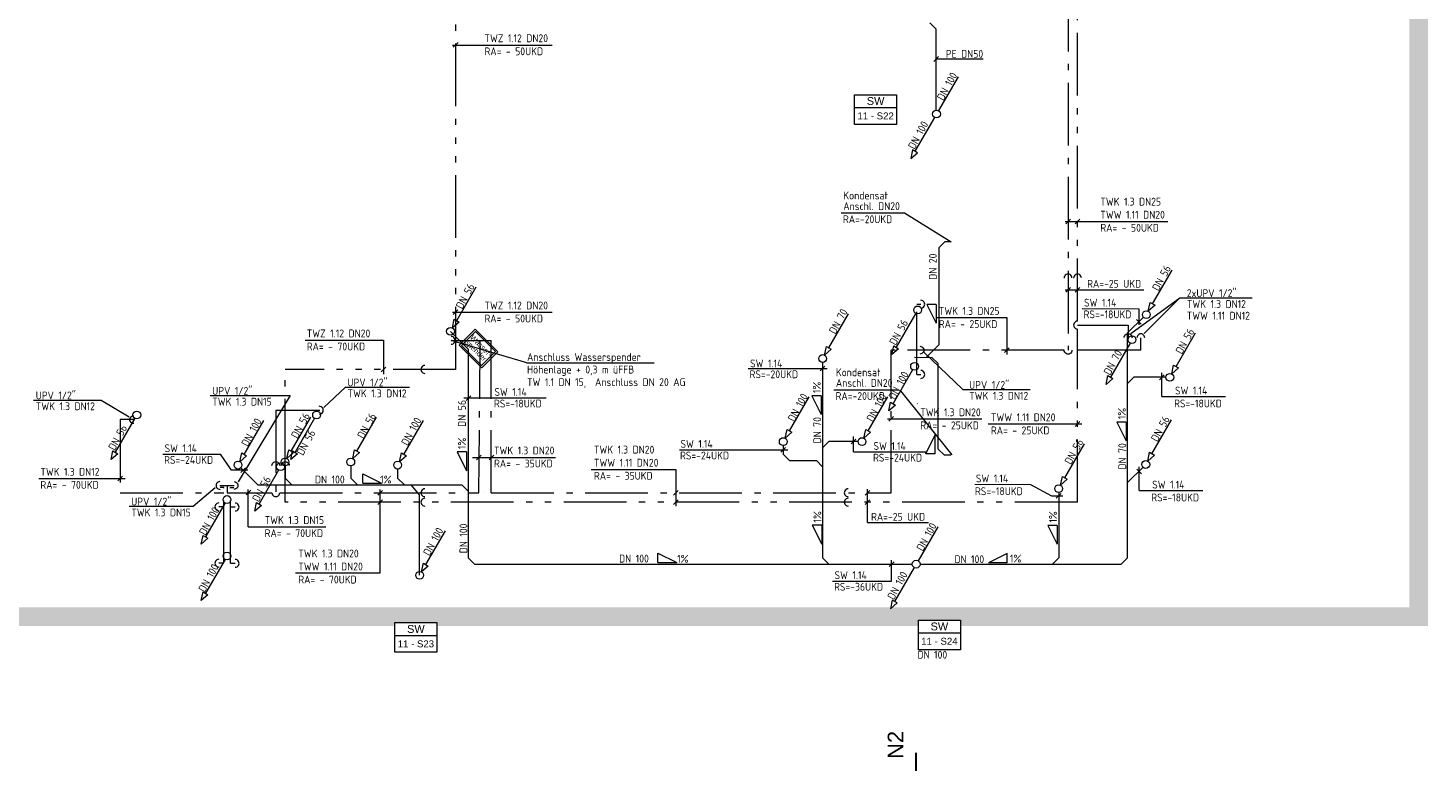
# Model space of a CAD drawing. Header units: metres. Extents: x -5 to 278, y -19 to 180.
# Tile 56 of 59: x 203 to 226, y 123 to 135. Entities that reach past the tile are written whole.
import ezdxf
from ezdxf.enums import TextEntityAlignment as Align

# ---------------------------------------------------------------- set-up
doc = ezdxf.new("R2010")
doc.units = ezdxf.units.M
doc.header["$LTSCALE"] = 0.1
for name, pattern in [('_PGMM_Ge_2Pkt', [16, 10, -2, 0, -2, 0, -2]), ('_PGMM_Ge_3Pkt', [18, 10, -2, 0, -2, 0, -2, 0, -2]), ('_PGMM_Ge_Pkt', [14, 10, -2, 0, -2])]:
    doc.linetypes.add(name, pattern=pattern)
doc.layers.get('0').update_dxf_attribs({"linetype": 'CONTINUOUS', "lineweight": 20})
for name, color, linetype, lineweight in [('A_TWW Bereiter_4', 34, 'CONTINUOUS', 20), ('S_Kaltwasser', 90, '_PGMM_Ge_Pkt', 20), ('S_Kondensat', 23, 'CONTINUOUS', 20), ('S_Kondensat TXT', 23, 'CONTINUOUS', 20), ('S_Schmutzwasser', 34, 'CONTINUOUS', 20), ('S_Schmutzwasser TXT', 34, 'CONTINUOUS', 20), ('S_TXT Strang SW', 30, 'CONTINUOUS', 20), ('S_TXT_W+K+Z', 125, 'CONTINUOUS', 20), ('S_Warmwasser', 10, '_PGMM_Ge_2Pkt', 20), ('S_Wasserspender', 210, 'CONTINUOUS', 20), ('S_Zirkulation', 21, '_PGMM_Ge_3Pkt', 20)]:
    doc.layers.add(name, color=color, linetype=linetype, lineweight=lineweight)
doc.layers.add('EINFÜGEPUNKT', color=190, linetype='CONTINUOUS', lineweight=20, plot=False)
doc.styles.add('ACS_ISOCT', font='ISOCT')
doc.styles.add('Arial', font='arial.ttf')
doc.styles.get("Standard").update_dxf_attribs({"font": 'isocp.shx', "height": 0.001})
doc.styles.add('Style-Arial', font='arial.ttf')

# ---------------------------------------------------------------- blocks, each defined once
blk = doc.blocks.new('Einfügepunkt Achse_2')
at = {"color": 0, "linetype": 'ByBlock', "lineweight": 30}
for p, q in [((0, -1.373), (0, 4.808)), ((-3.351, 0), (5.335, 0))]:
    blk.add_line(p, q, dxfattribs=at)
at = {"color": 0, "linetype": 'ByBlock', "style": 'Style-Arial'}
blk.add_text('N2', height=0.25, rotation=90, dxfattribs=at).set_placement((-0.204, 4.713))
blk.add_text('R', height=0.25, dxfattribs=at).set_placement((5.386, 0.102))
blk = doc.blocks.new('Wasserspender')
at = {"color": 0, "linetype": 'ByBlock'}
for points in [[(0, -0.36), (0.515, -0.36), (0.515, 0), (0, 0)], [(0.031, -0.022), (0.484, -0.022), (0.484, -0.338), (0.031, -0.338)]]:
    blk.add_lwpolyline(points, close=True, dxfattribs=at)
at = {"color": 0, "linetype": 'ByBlock', "insert": (0.038, -0.077), "char_height": 0.085, "attachment_point": 1, "rotation": 360, "line_spacing_factor": 0.78, "style": 'Arial'}
blk.add_mtext('Wasser-\\Pspender', dxfattribs=at)
blk = doc.blocks.new('*U26')
at = {"color": 0, "linetype": 'ByBlock'}
blk.add_wipeout([(0, 0), (0.671, 0), (0.671, -0.473), (0, -0.473)], dxfattribs=at)
blk.add_lwpolyline([(0, 0), (0.671, 0), (0.671, -0.473), (0, -0.473)], close=True, dxfattribs=at)
blk.add_lwpolyline([(0, -0.203), (0.671, -0.203)], dxfattribs=at)
blk.add_lwpolyline([(0, -0.203), (0.671, -0.203)], dxfattribs=at)
at = {"color": 0, "linetype": 'ByBlock', "insert": (0.336, -0.102), "char_height": 0.125, "width": 0.20598, "attachment_point": 5, "style": 'ACS_ISOCT'}
blk.add_mtext('{\\fArial|b0|i0|c0|p34;SW}', dxfattribs=at)
at = {"color": 0, "linetype": 'ByBlock', "style": 'Arial'}
blk.add_attdef('STRANG_NR.', text='', height=0.11, dxfattribs=at).set_placement((0.336, -0.338), align=Align.MIDDLE_CENTER)

msp = doc.modelspace()

# ---------------------------------------------------------------- linework, layer by layer
at = {"layer": 'A_TWW Bereiter_4', "const_width": 0.3}
msp.add_lwpolyline([(164.48, 133.391), (164.48, 125.731), (225.52, 125.731), (225.52, 179.271), (164.48, 179.271), (164.48, 138.381), (157.425, 138.381), (157.425, 149.801), (130.525, 149.801), (130.525, 132.701), (157.425, 132.701), (157.425, 133.391)], close=True, dxfattribs=at)
at = {"layer": 'S_Kaltwasser'}
for p, q in [((219.925, 137.25), (219.925, 129.984)), ((217.51, 129.596), (217.51, 130.716)), ((217.51, 130.716), (217.575, 130.716)), ((210.078, 130.139), (210.719, 130.139)), ((210.519, 127.709), (210.543, 130.139)), ((210.719, 127.709), (210.719, 130.139)), ((221.086, 129.983), (221.086, 130.181)), ((217.102, 127.709), (217.102, 129.983)), ((219.863, 129.983), (217.102, 129.983)), ((221.086, 129.983), (219.988, 129.982)), ((217.51, 129.596), (217.575, 129.596)), ((207.28, 129.025), (207.98, 129.025)), ((207.28, 129.025), (207.28, 127.709)), ((205.012, 128.875), (204.795, 128.875)), ((204.795, 128.875), (204.795, 127.709)), ((206.388, 127.825), (206.612, 127.825)), ((206.5, 127.825), (206.5, 127.709)), ((204.795, 127.709), (206.451, 127.709)), ((206.451, 127.791), (206.389, 127.791)), ((206.451, 126.584), (206.451, 127.791)), ((206.5, 127.709), (207.217, 127.709)), ((206.555, 126.584), (206.555, 127.791)), ((206.555, 127.791), (206.611, 127.791)), ((207.342, 127.709), (210.519, 127.709)), ((210.617, 127.709), (210.618, 127.709)), ((210.719, 127.709), (217.102, 127.709)), ((206.451, 127.483), (206.37, 127.483)), ((206.555, 127.483), (206.63, 127.483)), ((206.451, 126.584), (206.37, 126.584)), ((206.555, 126.584), (206.63, 126.584))]:
    msp.add_line(p, q, dxfattribs=at)
at = {"layer": 'S_Kaltwasser', "linetype": 'Continuous'}
for centre, major_axis in [((219.925, 131.135), (0, 0.0625)), ((217.575, 130.716), (0.0625, 0)), ((210.078, 130.139), (0.0625, 0)), ((221.086, 130.181), (0, 0.0625)), ((217.575, 129.596), (0.0625, 0)), ((207.974, 129.025), (0.0625, 0)), ((206.388, 127.825), (-0.0625, 0)), ((207.28, 127.709), (0, -0.0625)), ((209.658, 127.709), (-0.0625, 0)), ((216.416, 127.709), (-0.0625, 0)), ((206.37, 127.485), (-0.0625, 0)), ((206.63, 127.481), (0.0625, 0)), ((206.37, 126.586), (-0.0625, 0)), ((206.63, 126.582), (0.0625, 0))]:
    msp.add_ellipse(centre, major_axis=major_axis, ratio=1, start_param=4.708766, end_param=7.866194, dxfattribs=at)
at = {"layer": 'S_Kaltwasser', "linetype": 'Continuous', "extrusion": (0, 0, -1)}
for centre, major_axis, start_param, end_param in [((217.56, 129.983), (-0.0442, 0.0442), 0.781775, 3.939203), ((219.925, 129.982), (0, -0.0625), 4.708766, 7.866194), ((205.012, 128.875), (-0.0442, 0.0442), 3.923368, 7.080795), ((207.28, 128.143), (0.0442, 0.0442), 3.923368, 7.080795), ((206.612, 127.825), (-0.0442, 0.0442), 0.781775, 3.939203)]:
    msp.add_ellipse(centre, major_axis=major_axis, ratio=1, start_param=start_param, end_param=end_param, dxfattribs=at)
at = {"layer": 'S_Kondensat'}
for p, q in [((217.96, 131.713), (217.86, 131.613)), ((218.06, 131.713), (217.96, 131.713)), ((217.86, 131.613), (217.86, 130.067)), ((217.66, 129.869), (217.86, 130.067)), ((217.475, 129.873), (217.752, 129.869)), ((217.752, 129.869), (217.852, 129.768)), ((217.852, 128.406), (217.852, 129.768)), ((217.952, 128.306), (217.852, 128.406)), ((218.052, 128.306), (217.952, 128.306))]:
    msp.add_line(p, q, dxfattribs=at)
at = {"layer": 'S_Kondensat TXT'}
for p, q in [((216.305, 132.172), (217.314, 132.172)), ((217.314, 132.172), (218.06, 131.713)), ((217.821, 130.713), (217.671, 130.713)), ((217.671, 130.713), (217.821, 130.413)), ((217.821, 130.713), (217.821, 130.413)), ((216.187, 129.351), (217.196, 129.351)), ((217.25, 129.335), (218.07, 128.314)), ((217.656, 128.331), (217.806, 128.631)), ((217.806, 128.331), (217.806, 128.631)), ((217.806, 128.331), (217.656, 128.331))]:
    msp.add_line(p, q, dxfattribs=at)
at = {"layer": 'S_Schmutzwasser'}
for p, q in [((217.721, 135.205), (217.821, 135.105)), ((217.821, 133.812), (217.821, 135.105)), ((218.169, 134.345), (217.856, 133.804)), ((217.794, 133.696), (217.481, 133.155)), ((217.442, 133.177), (217.414, 133.038)), ((217.414, 133.038), (217.52, 133.132)), ((217.52, 133.132), (217.442, 133.177)), ((221.274, 130.721), (221.586, 131.262)), ((210.166, 130.454), (210.478, 130.995)), ((221.206, 130.604), (221.235, 130.744)), ((221.235, 130.744), (221.313, 130.699)), ((216.106, 130.021), (216.419, 130.562)), ((217.494, 130.571), (217.181, 130.03)), ((221.127, 130.51), (220.875, 130.258)), ((221.313, 130.699), (221.206, 130.604)), ((210.067, 130.283), (210.35, 130)), ((210.098, 130.337), (210.127, 130.477)), ((210.205, 130.432), (210.098, 130.337)), ((210.127, 130.477), (210.205, 130.432)), ((220.914, 130.096), (220.601, 129.555)), ((220.875, 126.67), (220.875, 130.258)), ((221.649, 129.721), (221.961, 130.262)), ((210.35, 130), (210.35, 126.67)), ((216.039, 129.904), (216.067, 130.044)), ((216.145, 129.999), (216.039, 129.904)), ((216.067, 130.044), (216.145, 129.999)), ((217.114, 129.913), (217.142, 130.052)), ((217.22, 130.007), (217.114, 129.913)), ((217.142, 130.052), (217.22, 130.007)), ((216.007, 129.788), (216.007, 126.67)), ((217.444, 129.671), (217.131, 129.13)), ((221.581, 129.604), (221.61, 129.744)), ((221.688, 129.699), (221.581, 129.604)), ((221.61, 129.744), (221.688, 129.699)), ((220.534, 129.438), (220.562, 129.577)), ((220.64, 129.532), (220.534, 129.438)), ((220.562, 129.577), (220.64, 129.532)), ((220.975, 129.55), (220.875, 129.45)), ((221.488, 129.55), (220.975, 129.55)), ((215.477, 128.696), (215.79, 129.237)), ((216.735, 128.696), (217.047, 129.237)), ((217.064, 129.013), (217.092, 129.152)), ((217.17, 129.107), (217.064, 129.013)), ((217.092, 129.152), (217.17, 129.107)), ((217.529, 129.125), (217.521, 129.125)), ((205.029, 128.896), (204.716, 128.355)), ((206.774, 128.321), (207.086, 128.862)), ((207.524, 128.371), (207.836, 128.912)), ((208.574, 128.371), (208.886, 128.912)), ((209.324, 128.321), (209.636, 128.862)), ((215.41, 128.579), (215.439, 128.719)), ((215.439, 128.719), (215.516, 128.674)), ((216.667, 128.579), (216.696, 128.719)), ((216.696, 128.719), (216.774, 128.674)), ((221.264, 128.331), (221.576, 128.872)), ((215.516, 128.674), (215.41, 128.579)), ((216.007, 128.425), (216.107, 128.525)), ((216.574, 128.525), (216.107, 128.525)), ((216.774, 128.674), (216.667, 128.579)), ((204.649, 128.238), (204.677, 128.377)), ((204.755, 128.332), (204.649, 128.238)), ((204.677, 128.377), (204.755, 128.332)), ((206.706, 128.204), (206.735, 128.344)), ((206.813, 128.299), (206.706, 128.204)), ((206.735, 128.344), (206.813, 128.299)), ((207.456, 128.254), (207.485, 128.394)), ((207.563, 128.349), (207.456, 128.254)), ((207.485, 128.394), (207.563, 128.349)), ((208.506, 128.254), (208.535, 128.394)), ((208.613, 128.349), (208.506, 128.254)), ((208.535, 128.394), (208.613, 128.349)), ((209.256, 128.204), (209.285, 128.344)), ((209.363, 128.299), (209.256, 128.204)), ((209.285, 128.344), (209.363, 128.299)), ((215.379, 128.463), (215.379, 128.325)), ((215.479, 128.225), (215.379, 128.325)), ((219.874, 127.946), (220.186, 128.487)), ((221.196, 128.214), (221.225, 128.354)), ((221.303, 128.309), (221.196, 128.214)), ((221.225, 128.354), (221.303, 128.309)), ((206.719, 128.106), (206.99, 127.835)), ((207.324, 128.071), (207.011, 127.53)), ((207.427, 128.136), (207.427, 127.943)), ((208.474, 128.136), (208.474, 127.943)), ((209.223, 128.087), (209.223, 127.943)), ((215.479, 128.225), (215.907, 128.225)), ((215.907, 128.225), (216.007, 128.125)), ((221.121, 128.116), (220.875, 127.87)), ((206.99, 127.835), (210.25, 127.835)), ((207.427, 127.943), (207.536, 127.835)), ((208.474, 127.943), (208.582, 127.835)), ((209.223, 127.943), (209.331, 127.835)), ((210.25, 127.835), (210.35, 127.735)), ((219.806, 127.829), (219.835, 127.969)), ((219.913, 127.924), (219.806, 127.829)), ((219.835, 127.969), (219.913, 127.924)), ((219.775, 127.713), (219.775, 126.67)), ((206.469, 127.546), (206.156, 127.005)), ((206.944, 127.413), (206.972, 127.552)), ((207.05, 127.507), (206.944, 127.413)), ((206.972, 127.552), (207.05, 127.507)), ((217.844, 127.165), (217.531, 126.624)), ((206.089, 126.888), (206.117, 127.027)), ((206.195, 126.982), (206.089, 126.888)), ((206.117, 127.027), (206.195, 126.982)), ((209.674, 126.563), (209.986, 127.104)), ((206.469, 126.646), (206.156, 126.105)), ((209.606, 126.446), (209.635, 126.585)), ((209.713, 126.54), (209.606, 126.446)), ((209.635, 126.585), (209.713, 126.54)), ((210.35, 126.67), (210.45, 126.57)), ((210.45, 126.57), (217.437, 126.57)), ((216.107, 126.57), (216.007, 126.67)), ((217.469, 126.516), (217.156, 125.975)), ((217.562, 126.57), (220.775, 126.57)), ((219.675, 126.57), (219.775, 126.67)), ((220.775, 126.57), (220.875, 126.67)), ((206.089, 125.988), (206.117, 126.127)), ((206.195, 126.082), (206.089, 125.988)), ((206.117, 126.127), (206.195, 126.082)), ((217.117, 125.997), (217.089, 125.858)), ((217.089, 125.858), (217.195, 125.952)), ((217.195, 125.952), (217.117, 125.997))]:
    msp.add_line(p, q, dxfattribs=at)
at = {"layer": 'S_Schmutzwasser', "linetype": 'ByBlock'}
for p, q in [((207.899, 128.896), (207.586, 128.355)), ((207.519, 128.238), (207.547, 128.377)), ((207.625, 128.332), (207.519, 128.238)), ((207.547, 128.377), (207.625, 128.332))]:
    msp.add_line(p, q, dxfattribs=at)
at = {"layer": 'S_Schmutzwasser'}
msp.add_lwpolyline([(209.575, 126.392), (209.575, 127.674), (209.441, 127.835)], dxfattribs=at)
at = {"layer": 'S_Schmutzwasser', "linetype": 'Continuous'}
for centre in [(217.825, 133.75), (217.525, 130.625), (221.175, 130.55), (210.067, 130.283), (220.945, 130.15), (216.007, 129.85), (217.475, 129.725), (221.55, 129.55), (205.06, 128.95), (207.93, 128.95), (215.379, 128.525), (216.636, 128.525), (206.675, 128.15), (207.355, 128.125), (207.425, 128.2), (208.475, 128.2), (209.225, 128.15), (221.165, 128.16), (219.775, 127.775), (206.5, 127.6), (206.5, 126.7), (217.5, 126.57), (209.575, 126.392)]:
    msp.add_ellipse(centre, major_axis=(0, 0.0625), ratio=1, start_param=-1.570796, end_param=4.712389, dxfattribs=at)
at = {"layer": 'S_Schmutzwasser TXT'}
for p, q in [((217.782, 134.59), (217.857, 134.665)), ((217.821, 134.628), (218.57, 134.628)), ((220.15, 130.646), (221.056, 130.645)), ((221.056, 130.645), (221.056, 130.389)), ((221.094, 130.399), (221.018, 130.474)), ((214.819, 129.69), (216.079, 129.689)), ((215.97, 129.652), (216.045, 129.727)), ((221.424, 129.244), (221.424, 129.621)), ((221.386, 129.512), (221.461, 129.588)), ((210.278, 129.223), (211.596, 129.222)), ((210.317, 129.182), (210.392, 129.257)), ((215.984, 129.255), (215.834, 129.255)), ((215.834, 129.255), (215.984, 128.955)), ((215.984, 129.255), (215.984, 128.955)), ((221.424, 129.244), (222.438, 129.244)), ((220.853, 128.837), (220.703, 128.837)), ((220.703, 128.837), (220.853, 128.537)), ((220.853, 128.837), (220.853, 128.537)), ((216.462, 128.487), (216.537, 128.563)), ((216.5, 128.36), (216.5, 128.607)), ((205.474, 128.324), (206.395, 128.323)), ((206.571, 128.069), (206.395, 128.323)), ((210.324, 128.361), (210.174, 128.361)), ((210.174, 128.361), (210.324, 128.061)), ((210.324, 128.361), (210.324, 128.061)), ((213.722, 128.394), (215.45, 128.394)), ((215.341, 128.356), (215.416, 128.431)), ((216.5, 128.36), (217.664, 128.359)), ((206.833, 128.069), (206.571, 128.069)), ((206.721, 128.033), (206.796, 128.108)), ((221.098, 128.012), (221.023, 128.087)), ((221.059, 127.744), (221.059, 128.121)), ((208.667, 127.861), (208.667, 128.011)), ((208.667, 128.011), (208.967, 127.861)), ((208.667, 127.861), (208.967, 127.861)), ((218.436, 127.844), (219.326, 127.843)), ((219.326, 127.843), (219.66, 127.658)), ((219.66, 127.658), (219.839, 127.658)), ((219.737, 127.62), (219.813, 127.696)), ((221.059, 127.744), (222.074, 127.744)), ((215.992, 127.19), (215.842, 127.19)), ((215.842, 127.19), (215.992, 126.89)), ((215.992, 127.19), (215.992, 126.89)), ((219.753, 127.188), (219.603, 127.188)), ((219.603, 127.188), (219.753, 126.888)), ((219.753, 127.188), (219.753, 126.888)), ((213.379, 126.596), (213.379, 126.746)), ((213.379, 126.746), (213.679, 126.596)), ((218.954, 126.739), (218.654, 126.589)), ((218.954, 126.589), (218.954, 126.739)), ((213.379, 126.596), (213.679, 126.596)), ((217.071, 126.532), (217.147, 126.608)), ((217.109, 126.3), (217.109, 126.634)), ((218.954, 126.589), (218.654, 126.589)), ((216.167, 126.301), (217.109, 126.3))]:
    msp.add_line(p, q, dxfattribs=at)
at = {"layer": 'S_TXT_W+K+Z'}
for p, q in [((210.1, 134.851), (211.692, 134.851)), ((210.112, 134.815), (210.188, 134.89)), ((219.887, 131.998), (219.963, 132.073)), ((220.039, 131.998), (220.114, 132.073)), ((219.876, 132.037), (221.515, 132.037)), ((219.887, 130.909), (219.963, 130.984)), ((220.037, 130.909), (220.113, 130.984)), ((219.878, 130.946), (221.135, 130.946)), ((220.926, 130.247), (221.709, 130.819)), ((221.709, 130.819), (221.14, 130.25)), ((221.709, 130.818), (222.863, 130.818)), ((210.1, 130.588), (211.691, 130.588)), ((210.112, 130.552), (210.187, 130.628)), ((217.813, 130.502), (218.947, 130.502)), ((218.947, 130.502), (218.947, 129.915)), ((207.745, 130.142), (208.998, 130.142)), ((208.998, 130.142), (208.998, 129.603)), ((211.285, 129.78), (210.078, 130.139)), ((218.245, 129.354), (217.628, 129.944)), ((218.909, 129.945), (218.984, 130.021)), ((208.96, 129.639), (209.035, 129.714)), ((211.285, 129.78), (213.319, 129.78)), ((208.389, 129.393), (208.046, 129.07)), ((208.389, 129.393), (209.412, 129.393)), ((203.413, 129.187), (204.492, 129.187)), ((204.492, 129.187), (204.94, 128.922)), ((206.23, 129.259), (207.506, 129.259)), ((207.506, 129.259), (206.677, 127.881)), ((218.245, 129.354), (219.32, 129.354)), ((217.042, 128.887), (218.551, 128.887)), ((217.065, 128.849), (217.141, 128.924)), ((218.65, 128.806), (220.145, 128.806)), ((220.036, 128.768), (220.111, 128.843)), ((210.419, 128.269), (211.745, 128.269)), ((210.482, 128.232), (210.557, 128.307)), ((210.682, 128.232), (210.757, 128.307)), ((212.314, 128.082), (213.665, 128.082)), ((213.665, 128.082), (213.665, 127.494)), ((203.494, 127.935), (204.877, 127.935)), ((204.757, 127.897), (204.832, 127.972)), ((205.96, 127.493), (206.311, 127.794)), ((206.804, 127.674), (206.88, 127.749)), ((206.84, 127.165), (206.84, 127.759)), ((208.909, 127.672), (208.984, 127.747)), ((208.947, 126.432), (208.947, 127.762)), ((213.628, 127.672), (213.703, 127.747)), ((216.688, 127.672), (216.763, 127.747)), ((216.725, 127.235), (216.725, 127.765)), ((204.937, 127.493), (205.96, 127.493)), ((208.909, 127.522), (208.984, 127.597)), ((213.628, 127.522), (213.703, 127.597)), ((216.688, 127.522), (216.763, 127.597)), ((206.84, 127.165), (208.08, 127.165)), ((216.725, 127.235), (217.696, 127.235)), ((207.596, 126.432), (208.947, 126.432))]:
    msp.add_line(p, q, dxfattribs=at)
at = {"layer": 'S_Warmwasser'}
for p, q in [((220.075, 130.445), (220.075, 144.317)), ((220.075, 130.383), (220.883, 130.383)), ((220.075, 127.559), (220.075, 130.32)), ((220.883, 130.383), (220.883, 130.183)), ((207.43, 127.559), (207.43, 128.202)), ((220.075, 127.559), (207.43, 127.559))]:
    msp.add_line(p, q, dxfattribs=at)
at = {"layer": 'S_Warmwasser', "linetype": 'Continuous'}
for centre, major_axis in [((220.075, 131.135), (0, 0.0625)), ((220.075, 130.383), (-0.0625, 0)), ((209.658, 127.559), (-0.0625, 0)), ((216.416, 127.559), (-0.0625, 0))]:
    msp.add_ellipse(centre, major_axis=major_axis, ratio=1, start_param=4.708766, end_param=7.866194, dxfattribs=at)
at = {"layer": 'S_Warmwasser', "linetype": 'Continuous', "extrusion": (0, 0, -1)}
for centre in [(220.883, 130.183), (207.43, 128.143)]:
    msp.add_ellipse(centre, major_axis=(0.0442, 0.0442), ratio=1, start_param=3.923368, end_param=7.080795, dxfattribs=at)
at = {"layer": 'S_Zirkulation'}
for p, q in [((210.15, 129.676), (210.15, 137.763)), ((210.15, 129.676), (207.43, 129.676)), ((207.43, 128.205), (207.43, 129.676))]:
    msp.add_line(p, q, dxfattribs=at)
at = {"layer": 'S_Zirkulation', "linetype": 'Continuous'}
msp.add_ellipse((209.658, 129.676), major_axis=(-0.0625, 0), ratio=1, start_param=4.708766, end_param=7.866194, dxfattribs=at)

# ---------------------------------------------------------------- block references
at = {"layer": 'EINFÜGEPUNKT'}
msp.add_blockref('Einfügepunkt Achse_2', (217.5, 118.751), dxfattribs=at)
at = {"layer": 'S_Wasserspender', "rotation": 315}
msp.add_blockref('Wasserspender', (210.459, 130.32), dxfattribs=at)

# ---------------------------------------------------------------- texts
at = {"layer": 'S_Kondensat TXT'}
for s, p in [('Kondensat', (216.337, 132.388)), ('Anschl. DN20', (216.337, 132.218)), ('RA=-20UKD', (216.332, 132.009)), ('Kondensat', (216.219, 129.567)), ('Anschl. DN20', (216.219, 129.398)), ('RA=-20UKD', (216.214, 129.189))]:
    msp.add_text(s, height=0.125, dxfattribs=at).set_placement(p)
msp.add_text('DN 20', height=0.125, rotation=90, dxfattribs=at).set_placement((217.829, 131.106))
at = {"layer": 'S_Schmutzwasser TXT'}
for s, p in [('PE DN50', (217.973, 134.647)), ('RS=-18UKD', (220.173, 130.492)), ('RS=-20UKD', (214.841, 129.536)), ('RS=-18UKD', (210.761, 129.069)), ('RS=-18UKD', (221.617, 129.071)), ('RS=-24UKD', (205.496, 128.17)), ('RS=-24UKD', (213.731, 128.24)), ('RS=-24UKD', (216.812, 128.206)), ('DN 100', (207.904, 127.857)), ('1%%%', (208.944, 127.857)), ('RS=-18UKD', (218.439, 127.67)), ('RS=-18UKD', (221.253, 127.571)), ('DN 100', (212.759, 126.596)), ('1%%%', (213.684, 126.592)), ('DN 100', (218.111, 126.586)), ('1%%%', (218.997, 126.596)), ('RS=-36UKD', (216.19, 126.147))]:
    msp.add_text(s, height=0.125, dxfattribs=at).set_placement(p)
for s, rotation, p in [('DN 100', 61.3658, (217.935, 133.954)), ('DN 100', 61.3658, (217.473, 133.176)), ('DN 56', 61.3658, (221.368, 130.917)), ('DN 56', 61.3658, (210.255, 130.628)), ('DN 70', 61.3658, (216.21, 130.229)), ('DN 56', 61.3658, (217.174, 130.051)), ('DN 56', 61.3658, (221.742, 129.909)), ('DN 70', 61.3658, (220.595, 129.573)), ('DN 100', 61.3658, (217.161, 129.184)), ('1%%%', 90, (215.977, 129.299)), ('DN 56', 90, (210.313, 128.76)), ('DN 100', 61.3658, (215.553, 128.831)), ('DN 100', 61.3658, (216.81, 128.829)), ('DN 100', 61.3658, (206.831, 128.436)), ('DN 56', 61.3658, (207.625, 128.563)), ('DN 56', 61.3658, (208.681, 128.56)), ('DN 100', 61.3658, (209.383, 128.45)), ('DN 70', 90, (215.984, 128.497)), ('1%%%', 90, (220.847, 128.881)), ('DN 56', 61.3658, (221.35, 128.512)), ('DN 56', 61.3658, (204.707, 128.373)), ('DN 56', 61.3658, (207.713, 128.293)), ('1%%%', 90, (210.313, 128.405)), ('DN 56', 61.3658, (219.971, 128.148)), ('DN 70', 90, (220.853, 128.079)), ('DN 56', 61.3658, (207.004, 127.552)), ('DN 100', 61.3658, (206.156, 127.02)), ('1%%%', 90, (215.986, 127.234)), ('1%%%', 90, (219.746, 127.232)), ('DN 100', 61.3658, (209.733, 126.692)), ('DN 100', 90, (210.336, 126.743)), ('DN 100', 61.3658, (217.607, 126.767)), ('DN 100', 61.3658, (206.146, 126.112)), ('DN 100', 61.3658, (217.143, 125.991))]:
    msp.add_text(s, height=0.125, rotation=rotation, dxfattribs=at).set_placement(p)
at = {"layer": 'S_Schmutzwasser TXT', "char_height": 0.125, "width": 13.51068, "attachment_point": 1}
for insert in [(220.18, 130.803), (214.849, 129.834), (221.632, 129.401), (210.768, 129.379), (213.738, 128.551), (216.819, 128.517), (205.504, 128.481), (218.453, 128), (221.268, 127.901), (216.197, 126.457)]:
    msp.add_mtext('SW 1.14 ', dxfattribs=dict(at, insert=insert))
at = {"layer": 'S_TXT_W+K+Z'}
for s, p in [('RA=-25 UKD', (220.229, 130.98)), ('2xUPV 1/2"', (221.82, 130.83)), ('TWK 1.3 DN12', (221.821, 130.657)), ('TWW 1.11 DN12', (221.819, 130.471)), ('Anschluss Wasserspender ', (211.289, 129.811)), ('Höhenlage + 0,3 m üFFB', (211.289, 129.611)), ('UPV 1/2"', (206.264, 129.272)), ('UPV 1/2"', (208.423, 129.405)), ('TW 1.1 DN 15,  Anschluss DN 20 AG ', (211.289, 129.411)), ('UPV 1/2"', (218.345, 129.366)), ('UPV 1/2"', (203.447, 129.199)), ('TWK 1.3 DN15', (206.265, 129.099)), ('TWK 1.3 DN12', (208.424, 129.232)), ('TWK 1.3 DN12', (218.346, 129.193)), ('TWK 1.3 DN12', (203.448, 129.026)), ('UPV 1/2"', (204.971, 127.505)), ('TWK 1.3 DN15', (204.972, 127.332)), ('RA=-25 UKD', (216.78, 127.263))]:
    msp.add_text(s, height=0.125, dxfattribs=at).set_placement(p)
at = {"layer": 'S_TXT_W+K+Z', "char_height": 0.125, "width": 13.51068, "attachment_point": 1}
for s, insert in [('TWZ 1.12 DN20\\PRA= - 50UKD', (210.61, 135.021)), ('\\PTWK 1.3 DN25\\PTWW 1.11 DN20\\PRA= - 50UKD', (220.44, 132.623)), ('TWZ 1.12 DN20\\PRA= - 50UKD', (210.609, 130.759)), ('\\PTWK 1.3 DN25\\PRA= - 25UKD', (217.862, 130.879)), ('TWZ 1.12 DN20\\PRA= - 70UKD', (207.773, 130.313)), ('\\PTWK 1.3 DN20\\PRA= - 25UKD', (217.566, 129.263)), ('\\PTWW 1.11 DN20\\PRA= - 25UKD', (218.693, 129.183)), ('TWK 1.3 DN20\\PRA= - 35UKD', (210.762, 128.446)), ('TWK 1.3 DN20\\PTWW 1.11 DN20\\PRA= - 35UKD', (212.357, 128.459)), ('TWK 1.3 DN12\\PRA= - 70UKD', (203.521, 128.105)), ('TWK 1.3 DN15\\PRA= - 70UKD', (207.101, 127.336)), ('TWK 1.3 DN20\\PTWW 1.11 DN20\\PRA= - 70UKD', (207.638, 126.803))]:
    msp.add_mtext(s, dxfattribs=dict(at, insert=insert))

# ---------------------------------------------------------------- next in the draw order: block references
at = {"layer": 'S_TXT Strang SW', "lineweight": -3}
for p, values in [((216.517, 134.058), {'STRANG_NR.': '11 - S22'}), ((209.179, 125.637), {'STRANG_NR.': '11 - S23'}), ((217.535, 125.678), {'STRANG_NR.': '11 - S24'})]:
    msp.add_blockref('*U26', p, dxfattribs=at).add_auto_attribs(values)

# ---------------------------------------------------------------- next in the draw order: texts
msp.add_text('DN 100', height=0.125, dxfattribs=at).set_placement((217.521, 125.063))

doc.saveas('drawing.dxf')
